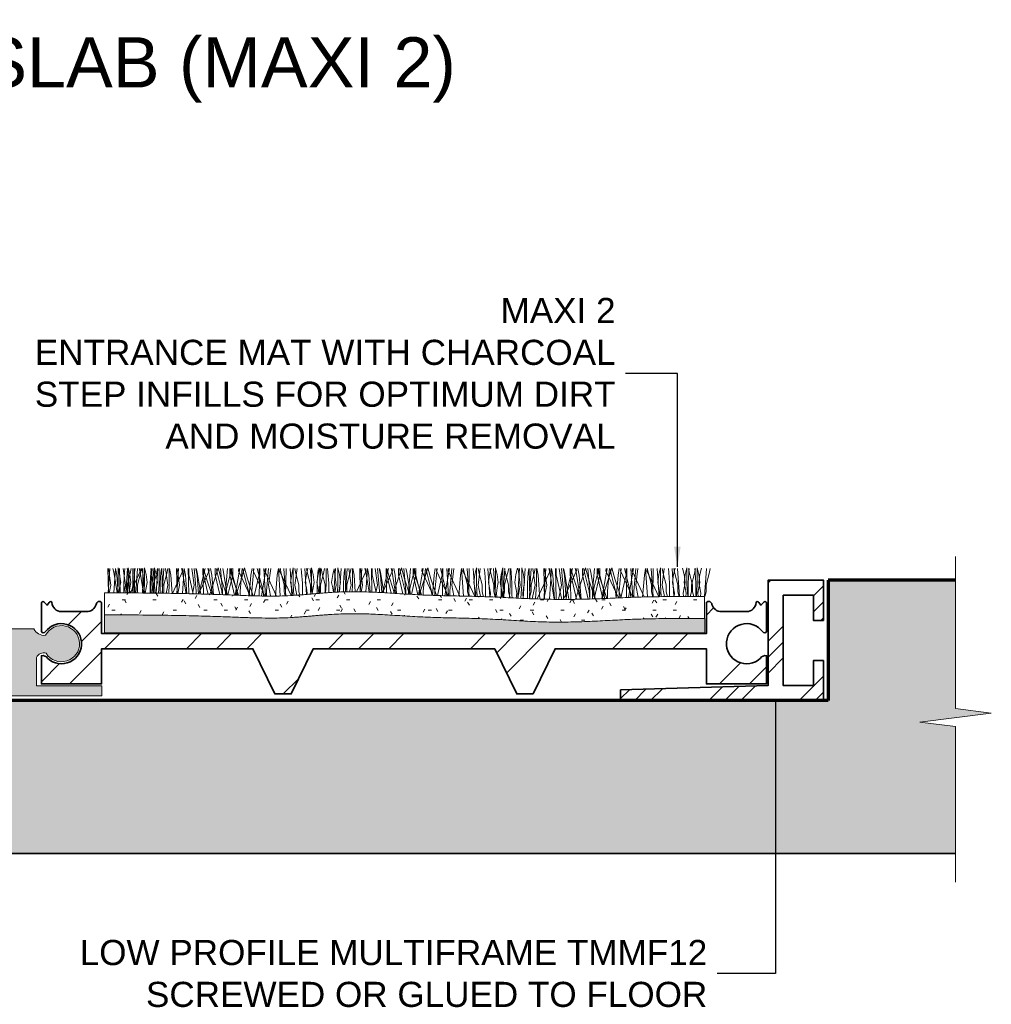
# Model space of a CAD drawing. Header units: millimetres. Extents: x -150 to 136, y -35 to 68.
# Tile 4 of 4: x 39 to 136, y -30 to 68. Entities that reach past the tile are written whole.
import ezdxf

# ---------------------------------------------------------------- set-up
doc = ezdxf.new("R2010")
doc.units = ezdxf.units.MM
for name, color, linetype, lineweight in [('FS-DETAIL', 3, 'Continuous', 35), ('FS-DETAIL-HATCH', 253, 'Continuous', 13), ('FS-DETAIL-THIN', 8, 'Continuous', 18), ('FS-DETAIL-WIDE', 4, 'Continuous', 70), ('FS-TEXT', 7, 'Continuous', 25)]:
    doc.layers.add(name, color=color, linetype=linetype, lineweight=lineweight)
doc.styles.add('Arial', font='arial.ttf', dxfattribs={"height": 2.5})
doc.dimstyles.new('Diagonal_2.5mm Arial$7', dxfattribs={"dimtxt": 2.5, "dimasz": 2, "dimexe": 2.5, "dimexo": 5, "dimgap": 1, "dimtad": 0, "dimzin": 0, "dimdsep": 46, "dimtxsty": 'Arial', "dimcen": 2, "dimdle": 4, "dimclrd": 1, "dimclre": 256, "dimclrt": 7, "dimaunit": 1, "dimadec": 0, "dimazin": 0, "dimtfac": 1, "dimtix": 1, "dimtmove": 2, "dimatfit": 3, "dimfxl": 1, "dimtvp": 1, "dimtolj": 1, "dimtzin": 0, "dimarcsym": 0})

# ---------------------------------------------------------------- blocks, each defined once
blk = doc.blocks.new('CARPET-H-PROFILE-MAXI')
at = {"layer": 'FS-DETAIL-HATCH'}
for p, q in [((-73.389, -53.147), (-73.339, -55.574)), ((-73.101, -54.822), (-73.322, -53.147)), ((-73.179, -53.147), (-73.251, -54.109)), ((-72.801, -53.509), (-72.884, -53.147)), ((-72.456, -55.582), (-72.801, -53.509)), ((-72.777, -55.579), (-72.627, -53.161)), ((-72.501, -53.809), (-72.627, -53.161)), ((-72.359, -55.583), (-72.501, -53.809)), ((-72.211, -53.734), (-72.375, -53.078)), ((-72.375, -53.434), (-72.375, -53.078)), ((-72.375, -54.747), (-72.375, -53.434)), ((-72.227, -53.147), (-72.177, -55.584)), ((-72.098, -54.559), (-72.211, -53.734)), ((-71.638, -54.822), (-71.859, -53.147)), ((-71.737, -53.547), (-71.812, -54.597)), ((-71.685, -53.147), (-71.737, -53.547)), ((-71.44, -53.147), (-71.512, -54.109)), ((-71.339, -53.809), (-71.468, -53.147)), ((-71.461, -54.784), (-71.161, -53.659)), ((-71.19, -53.768), (-71.362, -53.078)), ((-71.362, -53.434), (-71.362, -53.078)), ((-71.362, -54.747), (-71.362, -53.434)), ((-71.196, -55.593), (-71.339, -53.809)), ((-71.086, -54.559), (-71.192, -53.777)), ((-71.161, -53.659), (-71.058, -53.147)), ((-71.15, -55.593), (-70.125, -53.397)), ((-70.912, -53.434), (-70.912, -53.147)), ((-70.912, -54.747), (-70.912, -53.434)), ((-70.724, -53.547), (-70.799, -54.597)), ((-70.764, -53.147), (-70.714, -55.597)), ((-70.672, -53.147), (-70.724, -53.547)), ((-70.428, -53.147), (-70.5, -54.109)), ((-70.448, -54.784), (-70.148, -53.659)), ((-70.176, -53.509), (-70.259, -53.147)), ((-69.827, -55.605), (-70.176, -53.509)), ((-70.125, -53.397), (-70.166, -53.147)), ((-70.148, -53.659), (-70.046, -53.147)), ((-69.876, -53.809), (-70.005, -53.147)), ((-69.899, -53.434), (-69.899, -53.147)), ((-69.899, -54.747), (-69.899, -53.434)), ((-69.732, -55.606), (-69.876, -53.809)), ((-69.586, -53.734), (-69.75, -53.078)), ((-69.75, -53.434), (-69.75, -53.078)), ((-69.75, -54.747), (-69.75, -53.434)), ((-69.473, -54.559), (-69.586, -53.734)), ((-69.112, -53.547), (-69.187, -54.597)), ((-69.06, -53.147), (-69.112, -53.547)), ((-68.887, -54.822), (-69.108, -53.147)), ((-68.965, -53.147), (-69.037, -54.109)), ((-68.815, -53.147), (-68.887, -54.109)), ((-68.836, -54.784), (-68.536, -53.659)), ((-68.573, -53.734), (-68.737, -53.078)), ((-68.737, -53.434), (-68.737, -53.078)), ((-68.737, -54.747), (-68.737, -53.434)), ((-68.461, -54.559), (-68.573, -53.734)), ((-68.565, -55.616), (-68.412, -53.147)), ((-68.536, -53.659), (-68.433, -53.147)), ((-68.287, -53.434), (-68.287, -53.147)), ((-68.287, -54.747), (-68.287, -53.434)), ((-68.099, -53.547), (-68.174, -54.597)), ((-68.047, -53.147), (-68.099, -53.547)), ((-68.013, -53.147), (-67.963, -55.621)), ((-67.803, -53.147), (-67.875, -54.109)), ((-67.823, -54.784), (-67.523, -53.659)), ((-67.424, -54.822), (-67.645, -53.147)), ((-67.523, -53.659), (-67.421, -53.147)), ((-67.274, -53.434), (-67.274, -53.147)), ((-67.274, -54.747), (-67.274, -53.434)), ((-67.125, -53.809), (-67.254, -53.147)), ((-66.979, -55.63), (-67.125, -53.809)), ((-66.953, -55.63), (-65.911, -53.397)), ((-66.55, -53.147), (-66.499, -55.637)), ((-66.262, -54.822), (-66.483, -53.147)), ((-66.34, -53.147), (-66.412, -54.109)), ((-65.962, -53.509), (-66.045, -53.147)), ((-65.604, -55.662), (-65.962, -53.509)), ((-65.911, -53.397), (-65.952, -53.147)), ((-65.942, -55.653), (-65.788, -53.161)), ((-65.662, -53.809), (-65.788, -53.161)), ((-65.513, -55.664), (-65.662, -53.809)), ((-65.388, -53.147), (-65.337, -55.669)), ((-65.325, -53.772), (-65.325, -53.147)), ((-64.88, -55.682), (-65.325, -53.772)), ((-64.799, -54.822), (-65.02, -53.147)), ((-64.598, -55.422), (-64.799, -53.147)), ((-64.5, -53.809), (-64.629, -53.147)), ((-64.499, -53.509), (-64.581, -53.147)), ((-64.349, -55.696), (-64.5, -53.809)), ((-64.134, -55.702), (-64.499, -53.509)), ((-64.359, -55.696), (-63.286, -53.397)), ((-64.261, -55.422), (-63.685, -53.147)), ((-63.925, -53.147), (-63.873, -55.709)), ((-63.862, -53.772), (-63.862, -53.145)), ((-63.562, -54.184), (-63.862, -53.145)), ((-63.407, -55.722), (-63.862, -53.772)), ((-63.337, -53.509), (-63.42, -53.147)), ((-62.967, -55.734), (-63.337, -53.509)), ((-63.286, -53.397), (-63.327, -53.147)), ((-63.037, -53.809), (-63.166, -53.147)), ((-62.883, -55.736), (-63.037, -53.809)), ((-62.723, -54.184), (-62.411, -53.1)), ((-62.7, -53.772), (-62.7, -53.147)), ((-62.238, -55.754), (-62.7, -53.772)), ((-62.025, -55.422), (-62.601, -53.147)), ((-62.099, -54.184), (-62.411, -53.1)), ((-61.973, -55.422), (-62.174, -53.147)), ((-61.874, -53.509), (-61.956, -53.147)), ((-61.496, -55.778), (-61.874, -53.509)), ((-61.687, -55.422), (-61.487, -53.147)), ((-61.636, -55.422), (-61.06, -53.147)), ((-61.429, -55.78), (-60.961, -53.772)), ((-61.237, -53.772), (-61.237, -53.145)), ((-60.937, -54.184), (-61.237, -53.145)), ((-60.763, -55.804), (-61.237, -53.772)), ((-60.562, -55.422), (-61.137, -53.147)), ((-60.961, -53.772), (-60.961, -53.147)), ((-60.706, -55.806), (-60.323, -53.508)), ((-60.375, -53.397), (-60.334, -53.147)), ((-59.226, -55.858), (-60.375, -53.397)), ((-60.323, -53.508), (-60.241, -53.147)), ((-60.224, -55.422), (-60.023, -53.147)), ((-60.098, -54.184), (-59.786, -53.1)), ((-59.4, -55.422), (-59.976, -53.147)), ((-59.474, -54.184), (-59.786, -53.1)), ((-59.325, -55.855), (-59.161, -53.809)), ((-59.161, -53.809), (-59.032, -53.147)), ((-59.062, -55.422), (-58.862, -53.147)), ((-58.912, -53.397), (-58.871, -53.147)), ((-57.752, -55.882), (-58.888, -53.447)), ((-58.825, -55.872), (-58.336, -53.772)), ((-57.937, -55.422), (-58.512, -53.147)), ((-58.336, -53.772), (-58.336, -53.147)), ((-58.273, -53.147), (-58.328, -55.879)), ((-58.094, -55.88), (-57.698, -53.508)), ((-57.704, -55.882), (-57.874, -53.147)), ((-57.75, -53.397), (-57.709, -53.147)), ((-56.587, -55.888), (-57.75, -53.397)), ((-57.698, -53.508), (-57.616, -53.147)), ((-57.599, -55.422), (-57.398, -53.147)), ((-57.398, -54.822), (-57.178, -53.147)), ((-56.702, -55.888), (-56.536, -53.809)), ((-56.536, -53.809), (-56.41, -53.161)), ((-56.241, -55.887), (-56.41, -53.161)), ((-56.287, -53.397), (-56.243, -53.13)), ((-55.152, -55.828), (-56.287, -53.397)), ((-56.137, -53.659), (-56.243, -53.13)), ((-55.837, -54.784), (-56.137, -53.659)), ((-55.858, -53.147), (-55.786, -54.109)), ((-55.648, -53.147), (-55.703, -55.858)), ((-55.083, -55.824), (-55.249, -53.147)), ((-55.2, -54.559), (-55.087, -53.734)), ((-55.087, -53.734), (-54.923, -53.078)), ((-54.923, -53.434), (-54.923, -53.078)), ((-54.923, -54.747), (-54.923, -53.434)), ((-54.674, -53.659), (-54.777, -53.147)), ((-54.773, -54.822), (-54.553, -53.147)), ((-54.374, -54.784), (-54.674, -53.659)), ((-54.151, -53.147), (-54.098, -53.547)), ((-54.098, -53.547), (-54.023, -54.597)), ((-53.626, -55.731), (-53.785, -53.147)), ((-53.737, -54.559), (-53.624, -53.734)), ((-53.624, -53.734), (-53.474, -53.134)), ((-53.512, -53.659), (-53.615, -53.147)), ((-53.212, -54.784), (-53.512, -53.659)), ((-53.233, -53.147), (-53.161, -54.109)), ((-52.956, -53.734), (-53.12, -53.078)), ((-53.12, -53.434), (-53.12, -53.078)), ((-53.12, -54.747), (-53.12, -53.434)), ((-52.843, -54.559), (-52.956, -53.734)), ((-52.575, -54.559), (-52.462, -53.734)), ((-52.481, -53.547), (-52.556, -54.597)), ((-52.429, -53.147), (-52.481, -53.547)), ((-52.462, -53.734), (-52.298, -53.078)), ((-52.298, -53.434), (-52.298, -53.078)), ((-52.298, -54.747), (-52.298, -53.434)), ((-52.185, -53.147), (-52.257, -54.109)), ((-52.206, -54.784), (-51.906, -53.659)), ((-52.049, -53.659), (-52.152, -53.147)), ((-51.749, -54.784), (-52.049, -53.659)), ((-51.906, -53.659), (-51.803, -53.147)), ((-51.656, -53.434), (-51.656, -53.147)), ((-51.656, -54.747), (-51.656, -53.434)), ((-51.526, -53.147), (-51.473, -53.547)), ((-51.473, -53.547), (-51.398, -54.597)), ((-51.112, -54.559), (-50.999, -53.734)), ((-50.999, -53.734), (-50.861, -53.181)), ((-50.645, -54.822), (-50.861, -53.181)), ((-50.722, -53.147), (-50.794, -54.109)), ((-50.331, -53.734), (-50.495, -53.078)), ((-50.495, -53.434), (-50.495, -53.078)), ((-50.495, -54.747), (-50.495, -53.434)), ((-50.218, -54.559), (-50.331, -53.734)), ((-50.315, -55.495), (-50.169, -53.147)), ((-49.856, -53.547), (-49.931, -54.597)), ((-49.804, -53.147), (-49.856, -53.547)), ((-49.77, -53.147), (-49.723, -55.484)), ((-49.56, -53.147), (-49.632, -54.109)), ((-49.581, -54.784), (-49.281, -53.659)), ((-49.181, -54.822), (-49.402, -53.147)), ((-49.281, -53.659), (-49.178, -53.147)), ((-49.031, -53.434), (-49.031, -53.147)), ((-49.031, -54.747), (-49.031, -53.434)), ((-48.882, -53.809), (-49.011, -53.147)), ((-48.75, -55.465), (-48.882, -53.809)), ((-48.634, -55.467), (-47.668, -53.397)), ((-48.307, -53.147), (-48.26, -55.477)), ((-48.02, -54.822), (-48.241, -53.147)), ((-48.097, -53.147), (-48.169, -54.109)), ((-47.72, -53.509), (-47.802, -53.147)), ((-47.388, -55.498), (-47.72, -53.509)), ((-47.668, -53.397), (-47.709, -53.147)), ((-47.689, -55.491), (-47.545, -53.161)), ((-47.419, -53.809), (-47.545, -53.161)), ((-47.284, -55.501), (-47.419, -53.809)), ((-47.145, -53.147), (-47.097, -55.506)), ((-47.082, -53.772), (-47.082, -53.147)), ((-46.674, -55.525), (-47.082, -53.772)), ((-46.556, -54.822), (-46.777, -53.147)), ((-46.356, -55.422), (-46.556, -53.147)), ((-46.257, -53.809), (-46.386, -53.147)), ((-46.256, -53.509), (-46.338, -53.147)), ((-46.117, -55.555), (-46.257, -53.809)), ((-45.914, -55.566), (-46.256, -53.509)), ((-46.052, -55.559), (-45.043, -53.397)), ((-46.018, -55.422), (-45.443, -53.147)), ((-45.682, -53.147), (-45.632, -55.581)), ((-45.619, -53.772), (-45.619, -53.145)), ((-45.32, -54.184), (-45.619, -53.145)), ((-45.192, -55.605), (-45.619, -53.772)), ((-45.095, -53.509), (-45.177, -53.147)), ((-44.741, -55.632), (-45.095, -53.509)), ((-45.043, -53.397), (-45.084, -53.147)), ((-44.794, -53.809), (-44.923, -53.147)), ((-44.648, -55.638), (-44.794, -53.809)), ((-44.481, -54.184), (-44.168, -53.1)), ((-44.457, -53.772), (-44.457, -53.147)), ((-44.013, -55.677), (-44.457, -53.772)), ((-43.782, -55.422), (-44.358, -53.147)), ((-43.856, -54.184), (-44.168, -53.1)), ((-43.731, -55.422), (-43.931, -53.147)), ((-43.631, -53.509), (-43.713, -53.147)), ((-43.262, -55.723), (-43.631, -53.509)), ((-43.445, -55.422), (-43.244, -53.147)), ((-43.393, -55.422), (-42.818, -53.147)), ((-43.174, -55.728), (-42.718, -53.772)), ((-42.994, -53.772), (-42.994, -53.145)), ((-42.695, -54.184), (-42.994, -53.145)), ((-42.531, -55.76), (-42.994, -53.772)), ((-42.319, -55.422), (-42.894, -53.147)), ((-42.718, -53.772), (-42.718, -53.147)), ((-42.456, -55.763), (-42.08, -53.508)), ((-42.132, -53.397), (-42.091, -53.147)), ((-40.996, -55.83), (-42.132, -53.397)), ((-42.08, -53.508), (-41.999, -53.147)), ((-41.981, -55.422), (-41.781, -53.147)), ((-41.856, -54.184), (-41.543, -53.1)), ((-41.157, -55.422), (-41.733, -53.147)), ((-41.231, -54.184), (-41.543, -53.1)), ((-41.08, -55.827), (-40.918, -53.809)), ((-40.918, -53.809), (-40.789, -53.147)), ((-40.82, -55.422), (-40.619, -53.147)), ((-40.669, -53.397), (-40.628, -53.147)), ((-39.516, -55.867), (-40.669, -53.397)), ((-40.575, -55.841), (-40.093, -53.772)), ((-39.694, -55.422), (-40.269, -53.147)), ((-40.093, -53.772), (-40.093, -53.147)), ((-40.03, -53.147), (-40.085, -55.853)), ((-39.847, -55.859), (-39.455, -53.508)), ((-39.462, -55.869), (-39.631, -53.147)), ((-39.507, -53.397), (-39.466, -53.147)), ((-38.342, -55.894), (-39.507, -53.397)), ((-39.455, -53.508), (-39.374, -53.147)), ((-39.356, -55.422), (-39.156, -53.147)), ((-39.156, -54.822), (-38.935, -53.147)), ((-38.46, -55.892), (-38.293, -53.809)), ((-38.293, -53.809), (-38.167, -53.161)), ((-37.997, -55.901), (-38.167, -53.161)), ((-38.044, -53.397), (-38, -53.13)), ((-36.864, -55.924), (-38.044, -53.397)), ((-37.895, -53.659), (-38, -53.13)), ((-37.595, -54.784), (-37.895, -53.659)), ((-37.615, -53.147), (-37.543, -54.109)), ((-37.405, -53.147), (-37.461, -55.912)), ((-36.834, -55.924), (-37.006, -53.147)), ((-36.957, -54.559), (-36.845, -53.734)), ((-36.845, -53.734), (-36.681, -53.078)), ((-36.681, -53.434), (-36.681, -53.078)), ((-36.681, -54.747), (-36.681, -53.434)), ((-36.431, -53.659), (-36.534, -53.147)), ((-36.531, -54.822), (-36.31, -53.147)), ((-36.131, -54.784), (-36.431, -53.659)), ((-35.908, -53.147), (-35.856, -53.547)), ((-35.856, -53.547), (-35.781, -54.597)), ((-35.368, -55.976), (-35.543, -53.147)), ((-35.494, -54.559), (-35.381, -53.734)), ((-35.381, -53.734), (-35.231, -53.134)), ((-35.27, -53.659), (-35.372, -53.147)), ((-34.97, -54.784), (-35.27, -53.659)), ((-34.99, -53.147), (-34.918, -54.109)), ((-34.637, -53.734), (-34.801, -53.078)), ((-34.801, -53.434), (-34.801, -53.078)), ((-34.801, -54.747), (-34.801, -53.434)), ((-34.524, -54.559), (-34.637, -53.734)), ((-34.332, -54.559), (-34.22, -53.734)), ((-34.163, -53.547), (-34.238, -54.597)), ((-34.22, -53.734), (-34.056, -53.078)), ((-34.11, -53.147), (-34.163, -53.547)), ((-34.056, -53.434), (-34.056, -53.078)), ((-34.056, -54.747), (-34.056, -53.434)), ((-33.866, -53.147), (-33.938, -54.109)), ((-33.806, -53.659), (-33.909, -53.147)), ((-33.887, -54.784), (-33.587, -53.659)), ((-33.506, -54.784), (-33.806, -53.659)), ((-33.587, -53.659), (-33.484, -53.147)), ((-33.338, -53.434), (-33.338, -53.147)), ((-33.338, -54.747), (-33.338, -53.434)), ((-33.283, -53.147), (-33.231, -53.547)), ((-33.231, -53.547), (-33.156, -54.597)), ((-32.869, -54.559), (-32.756, -53.734)), ((-32.756, -53.734), (-32.606, -53.134)), ((-32.326, -54.822), (-32.547, -53.147)), ((-32.403, -53.147), (-32.475, -54.109)), ((-32.012, -53.734), (-32.176, -53.078)), ((-32.176, -53.434), (-32.176, -53.078)), ((-32.176, -54.747), (-32.176, -53.434)), ((-32.035, -56.125), (-31.851, -53.147)), ((-31.899, -54.559), (-32.012, -53.734)), ((-31.538, -53.547), (-31.613, -54.597)), ((-31.485, -53.147), (-31.538, -53.547)), ((-31.452, -53.147), (-31.39, -56.152)), ((-31.241, -53.147), (-31.313, -54.109)), ((-31.262, -54.784), (-30.962, -53.659)), ((-30.863, -54.822), (-31.083, -53.147)), ((-30.962, -53.659), (-30.859, -53.147)), ((-30.713, -53.434), (-30.713, -53.147)), ((-30.713, -54.747), (-30.713, -53.434)), ((-30.563, -53.809), (-30.693, -53.147)), ((-30.65, -56.185), (-29.349, -53.397)), ((-30.373, -56.189), (-30.563, -53.809)), ((-29.988, -53.147), (-29.926, -56.198)), ((-29.701, -54.822), (-29.922, -53.147)), ((-29.778, -53.147), (-29.85, -54.109)), ((-29.401, -53.509), (-29.483, -53.147)), ((-29.415, -56.207), (-29.226, -53.161)), ((-28.95, -56.216), (-29.401, -53.509)), ((-29.349, -53.397), (-29.39, -53.147)), ((-29.1, -53.809), (-29.226, -53.161)), ((-28.907, -56.217), (-29.1, -53.809)), ((-28.827, -53.147), (-28.764, -56.22)), ((-28.763, -53.772), (-28.763, -53.147)), ((-28.192, -56.224), (-28.763, -53.772)), ((-28.238, -54.822), (-28.458, -53.147)), ((-28.037, -55.422), (-28.238, -53.147)), ((-27.938, -53.809), (-28.068, -53.147)), ((-28.037, -56.209), (-26.724, -53.397)), ((-27.938, -53.509), (-28.02, -53.147)), ((-27.486, -56.219), (-27.938, -53.509)), ((-27.745, -56.221), (-27.938, -53.809)), ((-27.699, -55.422), (-27.124, -53.147)), ((-27.363, -53.147), (-27.301, -56.218)), ((-27.3, -53.772), (-27.3, -53.145)), ((-27.001, -54.184), (-27.3, -53.145)), ((-26.731, -56.213), (-27.3, -53.772)), ((-26.776, -53.509), (-26.858, -53.147)), ((-26.326, -56.21), (-26.776, -53.509)), ((-26.724, -53.397), (-26.765, -53.147)), ((-26.475, -53.809), (-26.604, -53.147)), ((-26.283, -56.21), (-26.475, -53.809)), ((-26.162, -54.184), (-25.85, -53.1)), ((-26.138, -53.772), (-26.138, -53.147)), ((-25.575, -56.191), (-26.138, -53.772)), ((-25.463, -55.422), (-26.039, -53.147)), ((-25.538, -54.184), (-25.85, -53.1)), ((-25.412, -55.422), (-25.613, -53.147)), ((-25.313, -53.509), (-25.395, -53.147)), ((-24.869, -56.17), (-25.313, -53.509)), ((-25.126, -55.422), (-24.925, -53.147)), ((-25.074, -55.422), (-24.499, -53.147)), ((-24.959, -56.173), (-24.399, -53.772)), ((-24.675, -53.772), (-24.675, -53.145)), ((-24.376, -54.184), (-24.675, -53.145)), ((-24.121, -56.149), (-24.675, -53.772)), ((-24, -55.422), (-24.576, -53.147)), ((-24.399, -53.772), (-24.399, -53.147)), ((-24.202, -56.151), (-23.762, -53.509)), ((-23.813, -53.397), (-23.772, -53.147)), ((-22.561, -56.081), (-23.813, -53.397)), ((-23.762, -53.509), (-23.68, -53.147)), ((-23.663, -55.422), (-23.462, -53.147)), ((-23.537, -54.184), (-23.225, -53.1)), ((-22.838, -55.422), (-23.414, -53.147)), ((-22.913, -54.184), (-23.225, -53.1)), ((-22.782, -56.091), (-22.599, -53.809)), ((-22.599, -53.809), (-22.47, -53.147)), ((-22.501, -55.422), (-22.3, -53.147)), ((-22.35, -53.397), (-22.309, -53.147)), ((-21.124, -56.024), (-22.327, -53.447)), ((-22.31, -56.07), (-21.774, -53.772)), ((-21.375, -55.422), (-21.951, -53.147)), ((-21.774, -53.772), (-21.774, -53.147)), ((-21.711, -53.147), (-21.77, -56.049)), ((-21.559, -56.041), (-21.137, -53.509)), ((-21.134, -56.025), (-21.312, -53.147)), ((-21.188, -53.397), (-21.147, -53.147)), ((-19.981, -55.983), (-21.188, -53.397)), ((-21.137, -53.509), (-21.055, -53.147)), ((-21.038, -55.422), (-20.837, -53.147)), ((-20.837, -54.822), (-20.616, -53.147)), ((-20.149, -55.988), (-19.974, -53.809)), ((-19.974, -53.809), (-19.848, -53.161)), ((-19.674, -55.978), (-19.848, -53.161)), ((-19.725, -53.397), (-19.682, -53.13)), ((-18.529, -55.96), (-19.725, -53.397)), ((-19.576, -53.659), (-19.682, -53.13)), ((-19.276, -54.784), (-19.576, -53.659)), ((-19.296, -53.147), (-19.224, -54.109)), ((-19.086, -53.147), (-19.144, -55.97)), ((-18.513, -55.96), (-18.687, -53.147)), ((-18.638, -54.559), (-18.526, -53.734)), ((-18.526, -53.734), (-18.362, -53.078)), ((-18.362, -53.434), (-18.362, -53.078)), ((-18.362, -54.747), (-18.362, -53.434)), ((-18.113, -53.659), (-18.215, -53.147)), ((-18.212, -54.822), (-17.991, -53.147)), ((-17.813, -54.784), (-18.113, -53.659)), ((-17.589, -53.147), (-17.537, -53.547)), ((-17.537, -53.547), (-17.462, -54.597)), ((-17.051, -55.944), (-17.224, -53.147)), ((-17.175, -54.559), (-17.063, -53.734)), ((-17.063, -53.734), (-16.913, -53.134)), ((-16.951, -53.659), (-17.053, -53.147)), ((-16.651, -54.784), (-16.951, -53.659)), ((-16.671, -53.147), (-16.599, -54.109)), ((-16.028, -53.734), (-16.178, -53.134)), ((-15.916, -54.559), (-16.028, -53.734)), ((-16.013, -54.559), (-15.901, -53.734)), ((-15.901, -53.734), (-15.737, -53.078)), ((-15.737, -53.434), (-15.737, -53.078)), ((-15.737, -54.747), (-15.737, -53.434)), ((-15.554, -53.547), (-15.629, -54.597)), ((-15.488, -53.659), (-15.59, -53.147)), ((-15.502, -53.147), (-15.554, -53.547)), ((-15.188, -54.784), (-15.488, -53.659)), ((-15.278, -54.784), (-14.978, -53.659)), ((-14.978, -53.659), (-14.876, -53.147)), ((-14.964, -53.147), (-14.912, -53.547)), ((-14.912, -53.547), (-14.837, -54.597)), ((-14.729, -53.434), (-14.729, -53.078)), ((-14.565, -53.734), (-14.729, -53.078)), ((-14.729, -54.747), (-14.729, -53.434)), ((-14.453, -54.559), (-14.565, -53.734)), ((-14.55, -54.559), (-14.438, -53.734)), ((-14.438, -53.734), (-14.288, -53.134)), ((-13.794, -53.147), (-13.867, -54.109)), ((-13.815, -54.784), (-13.515, -53.659)), ((-13.515, -53.659), (-13.413, -53.147)), ((-73.251, -54.109), (-73.342, -55.574)), ((-73.256, -55.575), (-73.101, -54.822)), ((-72.425, -55.582), (-72.375, -54.747)), ((-72.211, -55.084), (-72.098, -54.559)), ((-71.812, -54.597), (-71.812, -55.587)), ((-71.796, -55.588), (-71.638, -54.822)), ((-71.512, -54.109), (-71.605, -55.589)), ((-71.461, -55.459), (-71.461, -54.784)), ((-71.413, -55.591), (-71.362, -54.747)), ((-71.198, -55.084), (-71.086, -54.559)), ((-70.963, -55.595), (-70.912, -54.747)), ((-70.799, -54.597), (-70.799, -55.596)), ((-70.5, -54.109), (-70.593, -55.598)), ((-70.448, -55.459), (-70.448, -54.784)), ((-69.951, -55.604), (-69.899, -54.747)), ((-69.801, -55.605), (-69.75, -54.747)), ((-69.586, -55.084), (-69.473, -54.559)), ((-69.187, -54.597), (-69.187, -55.611)), ((-69.037, -54.109), (-69.131, -55.611)), ((-69.05, -55.612), (-68.887, -54.822)), ((-68.887, -54.109), (-68.981, -55.612)), ((-68.836, -55.459), (-68.836, -54.784)), ((-68.789, -55.614), (-68.737, -54.747)), ((-68.573, -55.084), (-68.461, -54.559)), ((-68.339, -55.618), (-68.287, -54.747)), ((-68.174, -54.597), (-68.174, -55.62)), ((-67.875, -54.109), (-67.969, -55.621)), ((-67.823, -55.459), (-67.823, -54.784)), ((-67.589, -55.625), (-67.424, -54.822)), ((-67.327, -55.627), (-67.274, -54.747)), ((-66.412, -54.109), (-66.507, -55.637)), ((-66.43, -55.639), (-66.262, -54.822)), ((-64.975, -55.679), (-64.799, -54.822)), ((-63.046, -55.732), (-63.562, -54.184)), ((-63.238, -55.727), (-62.723, -54.184)), ((-61.569, -55.775), (-62.099, -54.184)), ((-60.393, -55.817), (-60.937, -54.184)), ((-60.64, -55.808), (-60.098, -54.184)), ((-58.912, -55.869), (-59.474, -54.184)), ((-57.18, -55.885), (-57.398, -54.822)), ((-55.837, -55.459), (-55.837, -54.784)), ((-55.786, -54.109), (-55.677, -55.856)), ((-55.087, -55.084), (-55.2, -54.559)), ((-54.859, -55.812), (-54.923, -54.747)), ((-54.573, -55.797), (-54.773, -54.822)), ((-54.374, -55.459), (-54.374, -54.784)), ((-54.023, -54.597), (-54.023, -55.764)), ((-53.624, -55.084), (-53.737, -54.559)), ((-53.212, -55.459), (-53.212, -54.784)), ((-53.176, -55.693), (-53.12, -54.747)), ((-53.161, -54.109), (-53.062, -55.684)), ((-52.956, -55.084), (-52.843, -54.559)), ((-52.462, -55.084), (-52.575, -54.559)), ((-52.556, -54.597), (-52.556, -55.642)), ((-52.257, -54.109), (-52.352, -55.625)), ((-52.246, -55.613), (-52.298, -54.747)), ((-52.206, -55.459), (-52.206, -54.784)), ((-51.749, -55.459), (-51.749, -54.784)), ((-51.706, -55.58), (-51.656, -54.747)), ((-51.398, -54.597), (-51.398, -55.56)), ((-50.999, -55.084), (-51.112, -54.559)), ((-50.794, -54.109), (-50.883, -55.527)), ((-50.788, -55.521), (-50.645, -54.822)), ((-50.54, -55.505), (-50.495, -54.747)), ((-50.331, -55.084), (-50.218, -54.559)), ((-49.931, -54.597), (-49.931, -55.488)), ((-49.632, -54.109), (-49.718, -55.484)), ((-49.581, -55.459), (-49.581, -54.784)), ((-49.316, -55.477), (-49.181, -54.822)), ((-49.075, -55.472), (-49.031, -54.747)), ((-48.169, -54.109), (-48.254, -55.477)), ((-48.155, -55.479), (-48.02, -54.822)), ((-46.701, -55.523), (-46.556, -54.822)), ((-44.839, -55.626), (-45.32, -54.184)), ((-44.959, -55.619), (-44.481, -54.184)), ((-43.345, -55.718), (-43.856, -54.184)), ((-42.164, -55.777), (-42.695, -54.184)), ((-42.383, -55.766), (-41.856, -54.184)), ((-40.68, -55.838), (-41.231, -54.184)), ((-38.938, -55.882), (-39.156, -54.822)), ((-37.595, -55.459), (-37.595, -54.784)), ((-37.543, -54.109), (-37.431, -55.909)), ((-36.845, -55.084), (-36.957, -54.559)), ((-36.609, -55.933), (-36.681, -54.747)), ((-36.3, -55.944), (-36.531, -54.822)), ((-36.131, -55.459), (-36.131, -54.784)), ((-35.781, -54.597), (-35.781, -55.797)), ((-35.381, -55.084), (-35.494, -54.559)), ((-34.97, -55.459), (-34.97, -54.784)), ((-34.918, -54.109), (-34.806, -55.909)), ((-34.876, -55.993), (-34.801, -54.747)), ((-34.637, -55.084), (-34.524, -54.559)), ((-34.22, -55.084), (-34.332, -54.559)), ((-34.238, -54.597), (-34.238, -55.797)), ((-33.978, -56.035), (-34.056, -54.747)), ((-33.938, -54.109), (-34.051, -55.909)), ((-33.887, -55.459), (-33.887, -54.784)), ((-33.506, -55.459), (-33.506, -54.784)), ((-33.416, -56.062), (-33.338, -54.747)), ((-33.156, -54.597), (-33.156, -55.797)), ((-32.756, -55.084), (-32.869, -54.559)), ((-32.589, -56.101), (-32.326, -54.822)), ((-32.475, -54.109), (-32.588, -55.909)), ((-32.258, -56.115), (-32.176, -54.747)), ((-32.012, -55.084), (-31.899, -54.559)), ((-31.613, -54.597), (-31.613, -55.797)), ((-31.313, -54.109), (-31.426, -55.909)), ((-31.262, -55.459), (-31.262, -54.784)), ((-31.138, -56.163), (-30.863, -54.822)), ((-30.798, -56.177), (-30.713, -54.747)), ((-29.983, -56.197), (-29.701, -54.822)), ((-29.85, -54.109), (-29.963, -55.909)), ((-28.526, -56.224), (-28.238, -54.822)), ((-26.325, -56.21), (-27.001, -54.184)), ((-26.838, -56.214), (-26.162, -54.184)), ((-24.875, -56.171), (-25.538, -54.184)), ((-23.727, -56.132), (-24.376, -54.184)), ((-24.192, -56.151), (-23.537, -54.184)), ((-22.284, -56.069), (-22.913, -54.184)), ((-20.594, -56.004), (-20.837, -54.822)), ((-19.276, -55.459), (-19.276, -54.784)), ((-19.224, -54.109), (-19.112, -55.909)), ((-18.526, -55.084), (-18.638, -54.559)), ((-18.289, -55.957), (-18.362, -54.747)), ((-17.979, -55.952), (-18.212, -54.822)), ((-17.813, -55.459), (-17.813, -54.784)), ((-17.462, -54.597), (-17.462, -55.797)), ((-17.063, -55.084), (-17.175, -54.559)), ((-16.651, -55.459), (-16.651, -54.784)), ((-16.599, -54.109), (-16.487, -55.909)), ((-16.028, -55.084), (-15.916, -54.559)), ((-15.901, -55.084), (-16.013, -54.559)), ((-15.665, -55.942), (-15.737, -54.747)), ((-15.629, -54.597), (-15.629, -55.797)), ((-15.278, -55.459), (-15.278, -54.784)), ((-15.188, -55.459), (-15.188, -54.784)), ((-14.837, -54.597), (-14.837, -55.797)), ((-14.801, -55.94), (-14.729, -54.747)), ((-14.565, -55.084), (-14.453, -54.559)), ((-14.438, -55.084), (-14.55, -54.559)), ((-13.867, -54.109), (-13.979, -55.909)), ((-13.815, -55.459), (-13.815, -54.784)), ((-72.282, -55.583), (-72.211, -55.084)), ((-71.498, -55.59), (-71.461, -55.459)), ((-71.271, -55.592), (-71.198, -55.084)), ((-70.488, -55.599), (-70.448, -55.459)), ((-69.661, -55.606), (-69.586, -55.084)), ((-68.88, -55.613), (-68.836, -55.459)), ((-68.648, -55.609), (-68.573, -55.084)), ((-67.87, -55.622), (-67.823, -55.459)), ((-64.598, -55.689), (-64.598, -55.422)), ((-64.285, -55.698), (-64.261, -55.422)), ((-61.995, -55.761), (-62.025, -55.422)), ((-61.973, -55.761), (-61.973, -55.422)), ((-61.687, -55.771), (-61.687, -55.422)), ((-61.667, -55.772), (-61.636, -55.422)), ((-60.527, -55.812), (-60.562, -55.422)), ((-60.224, -55.823), (-60.224, -55.422)), ((-59.362, -55.853), (-59.4, -55.422)), ((-59.062, -55.864), (-59.062, -55.422)), ((-57.896, -55.881), (-57.937, -55.422)), ((-57.599, -55.883), (-57.599, -55.422)), ((-55.724, -55.859), (-55.837, -55.459)), ((-55.012, -55.609), (-55.087, -55.084)), ((-55.032, -55.822), (-55.012, -55.609)), ((-54.283, -55.782), (-54.374, -55.459)), ((-53.549, -55.609), (-53.624, -55.084)), ((-53.56, -55.725), (-53.549, -55.609)), ((-53.147, -55.691), (-53.212, -55.459)), ((-53.031, -55.609), (-52.956, -55.084)), ((-53.024, -55.681), (-53.031, -55.609)), ((-52.387, -55.609), (-52.462, -55.084)), ((-52.389, -55.628), (-52.387, -55.609)), ((-52.249, -55.613), (-52.206, -55.459)), ((-51.715, -55.581), (-51.749, -55.459)), ((-50.935, -55.53), (-50.999, -55.084)), ((-50.39, -55.497), (-50.331, -55.084)), ((-49.587, -55.482), (-49.581, -55.459)), ((-46.356, -55.542), (-46.356, -55.422)), ((-46.03, -55.56), (-46.018, -55.422)), ((-43.758, -55.692), (-43.782, -55.422)), ((-43.731, -55.694), (-43.731, -55.422)), ((-43.445, -55.711), (-43.445, -55.422)), ((-43.419, -55.713), (-43.393, -55.422)), ((-42.288, -55.771), (-42.319, -55.422)), ((-41.981, -55.785), (-41.981, -55.422)), ((-41.122, -55.825), (-41.157, -55.422)), ((-40.82, -55.835), (-40.82, -55.422)), ((-39.655, -55.864), (-39.694, -55.422)), ((-39.356, -55.871), (-39.356, -55.422)), ((-37.467, -55.912), (-37.595, -55.459)), ((-36.77, -55.609), (-36.845, -55.084)), ((-36.799, -55.927), (-36.77, -55.609)), ((-35.991, -55.955), (-36.131, -55.459)), ((-35.781, -55.797), (-35.777, -55.962)), ((-35.306, -55.609), (-35.381, -55.084)), ((-35.34, -55.977), (-35.306, -55.609)), ((-34.818, -55.995), (-34.97, -55.459)), ((-34.712, -55.609), (-34.637, -55.084)), ((-34.676, -56.002), (-34.712, -55.609)), ((-34.238, -55.797), (-34.242, -56.022)), ((-34.145, -55.609), (-34.22, -55.084)), ((-34.182, -56.025), (-34.145, -55.609)), ((-34.049, -56.032), (-33.887, -55.459)), ((-33.335, -56.066), (-33.506, -55.459)), ((-33.156, -55.797), (-33.15, -56.075)), ((-32.681, -55.609), (-32.756, -55.084)), ((-32.726, -56.095), (-32.681, -55.609)), ((-32.087, -55.609), (-32.012, -55.084)), ((-32.04, -56.124), (-32.087, -55.609)), ((-31.613, -55.797), (-31.62, -56.142)), ((-31.457, -56.149), (-31.262, -55.459)), ((-28.037, -56.223), (-28.037, -55.422)), ((-27.769, -56.221), (-27.699, -55.422)), ((-25.396, -56.186), (-25.463, -55.422)), ((-25.412, -56.186), (-25.412, -55.422)), ((-25.141, -56.178), (-25.074, -55.422)), ((-25.126, -56.178), (-25.126, -55.422)), ((-23.937, -56.141), (-24, -55.422)), ((-23.663, -56.129), (-23.663, -55.422)), ((-22.78, -56.091), (-22.838, -55.422)), ((-22.501, -56.078), (-22.501, -55.422)), ((-21.322, -56.032), (-21.375, -55.422)), ((-21.038, -56.021), (-21.038, -55.422)), ((-19.132, -55.97), (-19.276, -55.459)), ((-18.451, -55.609), (-18.526, -55.084)), ((-18.483, -55.96), (-18.451, -55.609)), ((-17.675, -55.948), (-17.813, -55.459)), ((-17.462, -55.797), (-17.459, -55.944)), ((-16.988, -55.609), (-17.063, -55.084)), ((-17.018, -55.944), (-16.988, -55.609)), ((-16.514, -55.943), (-16.651, -55.459)), ((-16.103, -55.609), (-16.028, -55.084)), ((-16.073, -55.942), (-16.103, -55.609)), ((-15.826, -55.609), (-15.901, -55.084)), ((-15.856, -55.942), (-15.826, -55.609)), ((-15.629, -55.797), (-15.632, -55.941)), ((-15.415, -55.941), (-15.278, -55.459)), ((-15.051, -55.941), (-15.188, -55.459)), ((-14.837, -55.797), (-14.834, -55.94)), ((-14.64, -55.609), (-14.565, -55.084)), ((-14.61, -55.94), (-14.64, -55.609)), ((-14.363, -55.609), (-14.438, -55.084)), ((-14.393, -55.94), (-14.363, -55.609)), ((-13.951, -55.939), (-13.815, -55.459)), ((-34.806, -55.909), (-34.811, -55.995)), ((-34.051, -55.909), (-34.042, -56.032)), ((-32.588, -55.909), (-32.574, -56.102)), ((-31.426, -55.909), (-31.409, -56.151)), ((-29.963, -55.909), (-29.943, -56.197)), ((-28.037, -56.223), (-28.037, -56.209)), ((-19.112, -55.909), (-19.116, -55.969)), ((-16.487, -55.909), (-16.489, -55.943))]:
    blk.add_line(p, q, dxfattribs=at)

msp = doc.modelspace()

# ---------------------------------------------------------------- hatches: boundary and pattern name
at = {"layer": 'FS-DETAIL-HATCH'}
h = msp.add_hatch(dxfattribs=at)
h.set_pattern_fill('FP_2', color=256, style=0, pattern_type=2)
h.set_pattern_definition([(50, (-1427.115, -3314.3354), (7.174375, -0.628683), [0.75, -8.25]), (100.45, (-1426.515, -3314.3884), (5.785598, 6.893719), [0.64, -7.01]), (46.18, (-1427.115, -3312.335), (10.672662, -1.655812), [1.125, -12.375]), (96.64, (-1426.225, -3312.475), (9.346212, 9.742055), [0.956, -10.517]), (351.184, (-1427.115, -3312.335), (9.346443, 9.74164), [0.9, -9.9]), (21, (-1426.115, -3312.8354), (5.969341, -4.026198), [0.75, -8.25]), (326, (-1426.115, -3312.8354), (2.432792, 7.2513), [0.6, -6.6]), (71.451, (-1425.618, -3313.1704), (8.402601, 3.225564), [0.637, -7.011]), (37.5, (-1427.1148, -3314.3354), (0.1215986, 3.3289385), [0.025, -6.52, 0.025, -6.7, -6.65]), (37.5, (-1427.1148, -3314.3354), (0.1215986, 3.3289385), [-13.27, 0.025, -6.625]), (7.5, (-1427.1148, -3314.3354), (2.6306954, 3.944117), [0.025, -3.82, 0.025, -6.37, -2.55]), (7.5, (-1427.1148, -3314.3354), (2.6306954, 3.944117), [-10.24, 0.025, -2.525]), (327.5, (-1429.3448, -3314.3354), (5.337887, -0.2253338), [0.025, -2.5, 0.025, -7.8, -10.375]), (327.5, (-1429.3448, -3314.3354), (5.337887, -0.2253338), [-10.35, 0.025, -10.35]), (317.5, (-1430.345, -3314.3354), (5.831567, 1.00132), [0.025, -3.25, 0.025, -5.18, -7.375]), (317.5, (-1430.345, -3314.3354), (5.831567, 1.00132), [-8.48, 0.025, -7.35])])
h.paths.add_polyline_path([(132.114, -15.224), (132.114, -2.593), (128.559, -2.141), (135.67, -1.238), (132.114, -0.786), (132.114, 11.984), (119.282, 11.984), (119.282, 0), (118.958, 0), (118.958, -0.016), (98.758, -0.016), (98.758, 0), (-98.754, 0), (-98.754, -0.016), (-118.954, -0.016), (-118.954, 0), (-119.417, 0), (-119.417, 11.984), (-132.11, 11.984), (-132.11, -0.786), (-128.555, -1.238), (-135.666, -2.141), (-132.11, -2.593), (-132.11, -15.224), (100.276, -15.224)])
h = msp.add_hatch(dxfattribs=at)
h.set_pattern_fill('FP_3', color=256, style=0, pattern_type=2)
h.set_pattern_definition([(45, (-1427.115, -3314.3354), (-4.490128, 4.490128), []), (45, (-1425.528, -3314.3354), (9e-16, 8.980256), []), (45, (-1428.702, -3314.3354), (9e-16, 8.980256), [])])
h.paths.add_polyline_path([(98.758, -0.016), (118.958, -0.016), (118.958, 3.984), (117.958, 3.984), (117.958, 1.484), (114.958, 1.484), (114.958, 10.484), (117.958, 10.484), (117.958, 7.984), (118.958, 7.984), (118.958, 11.984), (113.458, 11.984), (113.458, 1.503), (98.758, 1.058)], flags=0)
h = msp.add_hatch(dxfattribs=at)
h.set_pattern_fill('FP_4', color=256, style=0, pattern_type=2)
h.set_pattern_definition([(0, (-1427.1148, -3314.3354), (4.064, 1.016), [0.335, -2.713, 0.335, -2.713, -16.256]), (0, (-1427.1148, -3314.3354), (4.064, 1.016), [-6.096, 0.335, -5.761, 0.335, -2.713, -7.112]), (0, (-1427.1148, -3314.3354), (4.064, 1.016), [-15.24, 0.335, -1.697, 0.335, -4.745]), (120, (-1425.5908, -3313.8274), (-2.9118818, 3.01152724), [0.335, -2.713, 0.335, -2.713, -16.256]), (120, (-1425.5908, -3313.8274), (-2.9118818, 3.01152724), [-6.096, 0.335, -5.761, 0.335, -2.713, -7.112]), (120, (-1425.5908, -3313.8274), (-2.9118818, 3.01152724), [-15.24, 0.335, -1.697, 0.335, -4.745]), (240, (-1425.0828, -3311.7954), (-1.1521182, -4.02752724), [0.335, -2.713, 0.335, -2.713, -16.256]), (240, (-1425.0828, -3311.7954), (-1.1521182, -4.02752724), [-6.096, 0.335, -5.761, 0.335, -2.713, -7.112]), (240, (-1425.0828, -3311.7954), (-1.1521182, -4.02752724), [-15.24, 0.335, -1.697, 0.335, -4.745])])
h.paths.add_polyline_path([(92.733, 7.81), (94.892, 7.852), (96.968, 7.94), (98.942, 8.041), (101.052, 8.124), (103.625, 8.164), (107.122, 8.169), (107.122, 10.356), (103.637, 10.35), (101.08, 10.312), (94.87, 10.085), (92.67, 10.069), (90.487, 10.11), (84.229, 10.371), (80.11, 10.464), (78.051, 10.559), (75.833, 10.694), (74.14, 10.786), (72.39, 10.829), (70.684, 10.797), (68.896, 10.681), (66.947, 10.52), (64.806, 10.405), (62.393, 10.418), (59.186, 10.532), (54.435, 10.662), (47.392, 10.724), (47.392, 8.537), (54.436, 8.475), (59.188, 8.345), (62.395, 8.232), (64.808, 8.218), (66.949, 8.333), (68.899, 8.495), (70.687, 8.611), (72.393, 8.643), (74.14, 8.599), (76.031, 8.497), (78.038, 8.374), (80.089, 8.278), (84.208, 8.174), (86.297, 8.084), (88.415, 7.957), (90.561, 7.848)], flags=0)
at = {"layer": 'FS-DETAIL-HATCH', "lineweight": 18}
h = msp.add_hatch(dxfattribs=at)
h.set_pattern_fill('FP_1', color=256, style=0, pattern_type=2)
h.set_pattern_definition([(45, (-1427.252, -3330.254), (14.142136, -9e-16), [20, 0]), (45, (-1424.252, -3330.254), (14.142136, -9e-16), [20, 0]), (45, (-1421.252, -3330.254), (14.142136, -9e-16), [20, 0])])
h.paths.add_polyline_path([(64.356, 0.659), (65.982, 0.659), (68.169, 5.159), (86.235, 5.159), (88.422, 0.659), (90.048, 0.659), (92.235, 5.159), (107.302, 5.159), (107.302, 1.659), (113.302, 1.659), (113.302, 4.459), (113.161, 4.476), (113.02, 4.458), (112.889, 4.405), (112.774, 4.322), (112.683, 4.213), (112.274, 3.911), (111.803, 3.723), (111.299, 3.659), (110.796, 3.724), (110.325, 3.914), (109.917, 4.217), (109.598, 4.612), (109.389, 5.075), (109.304, 5.575), (109.347, 6.081), (109.516, 6.56), (109.801, 6.98), (110.182, 7.316), (110.635, 7.545), (111.131, 7.652), (111.639, 7.631), (112.124, 7.482), (112.557, 7.216), (112.995, 6.775), (113.05, 6.755), (113.108, 6.749), (113.165, 6.758), (113.219, 6.78), (113.265, 6.814), (113.302, 6.859), (113.302, 9.759), (113.245, 9.825), (113.163, 9.856), (113.077, 9.846), (113.038, 9.825), (112.735, 9.489), (112.463, 9.823), (112.394, 9.848), (112.322, 9.836), (112.29, 9.817), (112.247, 9.757), (112.209, 9.52), (112.111, 9.3), (111.96, 9.113), (111.765, 8.972), (111.541, 8.885), (111.302, 8.859), (108.791, 8.859), (108.579, 8.878), (108.378, 8.944), (108.196, 9.052), (108.043, 9.199), (107.926, 9.376), (107.798, 9.726), (107.744, 9.787), (107.676, 9.832), (107.599, 9.858), (107.518, 9.864), (107.438, 9.849), (107.364, 9.815), (107.302, 9.763), (107.302, 6.659), (47.102, 6.659), (47.102, 9.763), (47.04, 9.815), (46.966, 9.849), (46.886, 9.864), (46.805, 9.858), (46.728, 9.832), (46.66, 9.787), (46.606, 9.726), (46.567, 9.643), (46.552, 9.575), (46.478, 9.376), (46.361, 9.199), (46.208, 9.052), (46.026, 8.944), (45.825, 8.878), (45.614, 8.859), (43.102, 8.859), (42.863, 8.885), (42.639, 8.972), (42.445, 9.113), (42.293, 9.3), (42.195, 9.52), (42.157, 9.757), (42.114, 9.817), (42.047, 9.847), (41.974, 9.84), (41.941, 9.823), (41.669, 9.489), (41.366, 9.825), (41.285, 9.856), (41.198, 9.846), (41.159, 9.825), (41.102, 9.759), (41.102, 6.859), (41.139, 6.814), (41.185, 6.78), (41.239, 6.758), (41.296, 6.749), (41.354, 6.755), (41.409, 6.775), (41.457, 6.807), (41.51, 6.865), (41.847, 7.216), (42.28, 7.482), (42.765, 7.631), (43.273, 7.652), (43.769, 7.545), (44.231, 7.308), (44.603, 6.98), (44.894, 6.544), (45.057, 6.081), (45.1, 5.575), (45.015, 5.075), (44.806, 4.612), (44.487, 4.217), (44.079, 3.914), (43.608, 3.724), (43.105, 3.659), (42.601, 3.723), (42.114, 3.923), (41.721, 4.213), (41.63, 4.322), (41.51, 4.407), (41.384, 4.458), (41.243, 4.476), (41.102, 4.459), (41.102, 1.659), (47.102, 1.659), (47.102, 5.159), (62.169, 5.159)], flags=0)
at = {"layer": 'FS-DETAIL-HATCH'}
h = msp.add_hatch(color=256, dxfattribs=at)
h.paths.add_polyline_path([(74.14, 6.736), (107.139, 6.736), (107.139, 8.736), (107.122, 8.736), (107.122, 8.169), (103.625, 8.164), (101.052, 8.124), (98.942, 8.041), (96.968, 7.94), (94.87, 7.851), (92.67, 7.812), (90.487, 7.852), (88.368, 7.96), (86.29, 8.084), (84.208, 8.174), (80.089, 8.278), (78.038, 8.374), (75.833, 8.507), (74.14, 8.599), (74.14, 8.497)], flags=0)
h.paths.add_polyline_path([(62.395, 6.736), (74.14, 6.736), (74.14, 8.599), (72.39, 8.643), (70.684, 8.611), (68.896, 8.495), (66.947, 8.333), (64.806, 8.218), (62.395, 8.232), (62.395, 8.218)], flags=0)
h.paths.add_polyline_path([(47.392, 6.736), (62.395, 6.736), (62.393, 8.232), (59.186, 8.345), (54.435, 8.475), (47.392, 8.537), (47.392, 8.475)], flags=0)
msp.add_hatch(color=256, dxfattribs=at).paths.add_polyline_path([(39.168, 0.468), (47.106, 0.468), (47.106, 1.468), (40.602, 1.468), (40.602, 4.291), (40.704, 4.455), (40.842, 4.589), (41.009, 4.686), (41.194, 4.74), (41.387, 4.747), (41.576, 4.708), (41.858, 4.36), (42.224, 4.091), (42.632, 3.923), (43.076, 3.861), (43.521, 3.91), (43.94, 4.068), (44.307, 4.324), (44.6, 4.663), (44.799, 5.064), (44.893, 5.514), (44.877, 5.949), (44.75, 6.379), (44.521, 6.764), (44.204, 7.08), (43.819, 7.308), (43.39, 7.434), (42.942, 7.45), (42.504, 7.355), (42.104, 7.155), (41.765, 6.862), (41.51, 6.495), (41.229, 6.503), (40.959, 6.577), (40.713, 6.712), (40.506, 6.902), (40.35, 7.135), (36.854, 7.135), (36.698, 6.902), (36.491, 6.712), (36.246, 6.577), (35.975, 6.503), (35.695, 6.495), (35.439, 6.862), (35.1, 7.155), (34.7, 7.355), (34.262, 7.45), (33.815, 7.434), (33.385, 7.308), (33, 7.08), (32.683, 6.764), (32.454, 6.379), (32.327, 5.949), (32.311, 5.502), (32.405, 5.064), (32.605, 4.663), (32.897, 4.324), (33.264, 4.068), (33.683, 3.91), (34.128, 3.861), (34.572, 3.923), (34.986, 4.093), (35.346, 4.36), (35.628, 4.708), (35.817, 4.747), (36.01, 4.74), (36.195, 4.686), (36.362, 4.589), (36.5, 4.455), (36.602, 4.291), (36.602, 1.468), (30.098, 1.468), (30.098, 0.468), (38.602, 0.468)], flags=0)

# ---------------------------------------------------------------- linework, layer by layer
at = {"layer": 'FS-DETAIL'}
msp.add_lwpolyline([(98.758, 1.058), (98.758, -0.016), (118.958, -0.016), (118.958, 3.984), (117.958, 3.984), (117.958, 1.484), (114.958, 1.484), (114.958, 10.484), (117.958, 10.484), (117.958, 7.984), (118.958, 7.984), (118.958, 11.984), (113.458, 11.984), (113.458, 1.503)], close=True, dxfattribs=at)
at = {"layer": 'FS-DETAIL', "flags": 128}
msp.add_lwpolyline([(47.102, 9.763, 0.649557), (46.552, 9.575, -0.350736), (45.614, 8.859), (43.102, 8.859, -0.411806), (42.157, 9.757, 0.667183), (41.894, 9.766), (41.669, 9.489), (41.424, 9.76, 0.609352), (41.102, 9.759), (41.102, 6.859, 0.537045), (41.495, 6.85, -2.643619), (41.721, 4.213, 0.321512), (41.102, 4.459), (41.102, 1.659), (47.102, 1.659), (47.102, 5.159), (62.169, 5.159), (64.356, 0.659), (65.982, 0.659), (68.169, 5.159), (86.235, 5.159), (88.422, 0.659), (90.048, 0.659), (92.235, 5.159), (107.302, 5.159), (107.302, 1.659), (113.302, 1.659), (113.302, 4.459, 0.321512), (112.683, 4.213, -2.643619), (112.909, 6.85, 0.537045), (113.302, 6.859), (113.302, 9.759, 0.609352), (112.98, 9.76), (112.735, 9.489), (112.51, 9.766, 0.667183), (112.247, 9.757, -0.411806), (111.302, 8.859), (108.791, 8.859, -0.350736), (107.852, 9.575, 0.649557), (107.302, 9.763), (107.302, 6.659), (47.102, 6.659)], format="xyb", close=True, dxfattribs=at)
at = {"layer": 'FS-DETAIL-THIN'}
for p, q in [((47.392, 10.724), (47.392, 8.537)), ((107.122, 8.169), (107.122, 10.356)), ((47.392, 8.537), (47.392, 6.736)), ((107.139, 8.736), (107.122, 8.736)), ((107.139, 6.736), (107.139, 8.169)), ((47.392, 6.736), (107.139, 6.736))]:
    msp.add_line(p, q, dxfattribs=at)
msp.add_lwpolyline([(132.114, -18.088), (132.114, -2.593), (128.559, -2.141), (135.67, -1.238), (132.114, -0.786), (132.114, 14.329)], dxfattribs=at)
msp.add_lwpolyline([(41.51, 6.495, -3.756426), (41.576, 4.708, 0.383682), (40.602, 4.291), (40.602, 1.468), (47.106, 1.468), (47.106, 0.468), (38.602, 0.468), (30.098, 0.468), (30.098, 1.468), (36.602, 1.468), (36.602, 4.291, 0.383682), (35.628, 4.708, -3.756426), (35.695, 6.495, 0.306695), (36.854, 7.135), (38.602, 7.135), (40.35, 7.135, 0.306695)], format="xyb", close=True, dxfattribs=at)
for points, knots in [([(107.122, 10.356), (105.805, 10.359), (103.456, 10.355), (101.017, 10.321), (99.299, 10.247), (97.978, 10.187), (96.665, 10.13), (94.883, 10.078), (92.666, 10.058), (90.474, 10.101), (88.361, 10.198), (86.288, 10.306), (84.229, 10.376), (82.17, 10.411), (80.112, 10.455), (78.044, 10.554), (76.016, 10.686), (74.11, 10.797), (72.382, 10.841), (70.981, 10.819), (69.955, 10.759), (69.359, 10.716), (68.898, 10.682), (68.426, 10.644), (67.946, 10.6), (67.454, 10.557), (66.949, 10.519), (66.433, 10.485), (65.734, 10.439), (64.806, 10.397), (63.69, 10.393), (62.641, 10.41), (61.688, 10.438), (60.948, 10.467), (60.135, 10.5), (58.886, 10.542), (57.13, 10.601), (53.681, 10.688), (50.122, 10.715), (47.392, 10.724)], [0, 0, 0, 0, 0.041667, 0.083333, 0.125, 0.145833, 0.166667, 0.208333, 0.25, 0.291667, 0.333333, 0.375, 0.416667, 0.458333, 0.5, 0.541667, 0.583333, 0.625, 0.666667, 0.708333, 0.729167, 0.739583, 0.75, 0.760417, 0.770833, 0.78125, 0.791667, 0.802083, 0.8125, 0.833333, 0.854167, 0.875, 0.885417, 0.895833, 0.90625, 0.916667, 0.9375, 0.958333, 1, 1, 1, 1]), ([(47.392, 8.537), (50.123, 8.528), (53.682, 8.501), (57.132, 8.415), (58.888, 8.355), (60.137, 8.314), (60.95, 8.281), (61.69, 8.251), (62.644, 8.224), (63.692, 8.207), (64.808, 8.21), (65.737, 8.252), (66.435, 8.298), (66.951, 8.333), (67.456, 8.371), (67.948, 8.414), (68.429, 8.458), (68.901, 8.496), (69.362, 8.529), (69.958, 8.573), (70.985, 8.632), (72.385, 8.655), (74.111, 8.611), (76.011, 8.5), (78.032, 8.368), (80.09, 8.27), (82.141, 8.224), (84.204, 8.182), (85.944, 8.107), (87.351, 8.022), (88.413, 7.957), (89.483, 7.896), (90.918, 7.828), (92.735, 7.796), (94.905, 7.844), (96.651, 7.922), (97.951, 7.991), (99.265, 8.058), (100.986, 8.134), (103.446, 8.168), (105.802, 8.173), (107.122, 8.169)], [0, 0, 0, 0, 0.041667, 0.0625, 0.083333, 0.09375, 0.104167, 0.114583, 0.125, 0.145833, 0.166667, 0.1875, 0.197917, 0.208333, 0.21875, 0.229167, 0.239583, 0.25, 0.260417, 0.270833, 0.291667, 0.333333, 0.375, 0.416667, 0.458333, 0.5, 0.541667, 0.583333, 0.625, 0.645833, 0.666667, 0.6875, 0.708333, 0.75, 0.791667, 0.833333, 0.854167, 0.875, 0.916667, 0.958333, 1, 1, 1, 1])]:
    msp.add_open_spline(points, degree=3, knots=knots, dxfattribs=at)
at = {"layer": 'FS-DETAIL-WIDE', "lineweight": 70}
for p, q in [((132.114, 11.984), (119.417, 11.984)), ((119.417, 11.984), (119.417, 0)), ((119.417, 0), (-119.417, 0))]:
    msp.add_line(p, q, dxfattribs=at)
at = {"layer": 'FS-DETAIL-WIDE', "lineweight": 35}
msp.add_line((-132.11, -15.224), (132.114, -15.224), dxfattribs=at)

# ---------------------------------------------------------------- block references
at = {"layer": 'FS-DETAIL-THIN'}
msp.add_blockref('CARPET-H-PROFILE-MAXI', (121.107, 66.295), dxfattribs=at)

# ---------------------------------------------------------------- texts
at = {"color": 50, "insert": (86.719, 25.722), "char_height": 2.5, "attachment_point": 7, "style": 'Arial'}
msp.add_mtext('\\A1;', dxfattribs=at)
at = {"layer": 'FS-TEXT', "insert": (-93.827, 62.764), "char_height": 5, "width": 200.10799, "attachment_point": 4, "line_spacing_factor": 0.938532, "style": 'Arial', "bg_fill": 2}
msp.add_mtext('{\\C7;DETAIL 1: REBATED INTO CONCRETE SLAB (MAXI 2)}', dxfattribs=at)
at = {"layer": 'FS-TEXT', "color": 7, "char_height": 2.5, "attachment_point": 6, "style": 'Arial'}
for s, insert in [(' MAXI 2\\PENTRANCE MAT WITH CHARCOAL\\PSTEP INFILLS FOR OPTIMUM DIRT\\PAND MOISTURE REMOVAL', (98.265, 32.556)), ('LOW PROFILE MULTIFRAME TMMF12 \\PSCREWED OR GLUED TO FLOOR', (107.392, -27.176))]:
    msp.add_mtext(s, dxfattribs=dict(at, insert=insert))

# ---------------------------------------------------------------- leaders
at = {"layer": 'FS-TEXT', "annotation_type": 0, "has_hookline": 1, "hookline_direction": 1}
for points, text_width in [([(104.417, 13.32), (104.417, 32.556), (99.265, 32.556)], 57.597), ([(114.197, -0.016), (114.197, -27.176), (108.392, -27.176)], 62.041)]:
    msp.add_leader(points, dimstyle='Diagonal_2.5mm Arial$7', override={"dimscale": 0}, dxfattribs=dict(at, text_width=text_width))

doc.saveas('drawing.dxf')
